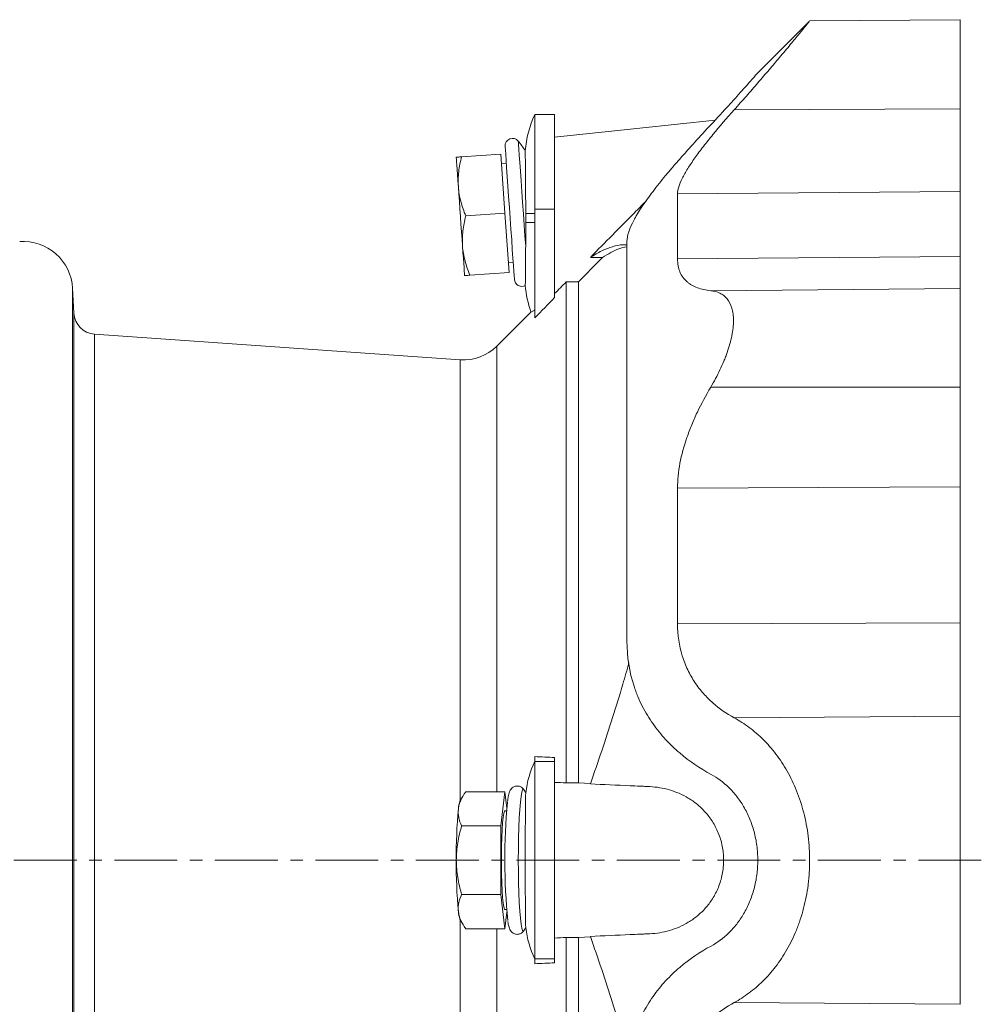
# Model space of a CAD drawing. Header units: millimetres. Extents: x 15 to 811, y -115 to 711.
# Tile 3 of 7: x 188 to 383, y 36 to 235. Entities that reach past the tile are written whole.
import ezdxf

# ---------------------------------------------------------------- set-up
doc = ezdxf.new("R2010")
doc.units = ezdxf.units.MM
doc.linetypes.add('CENTERX2', pattern=[20.32, 12.7, -2.54, 2.54, -2.54])
doc.layers.add('FORMAT', color=7, linetype='Continuous')

msp = doc.modelspace()

# ---------------------------------------------------------------- linework, layer by layer
at = {"color": 7, "linetype": 'Continuous', "lineweight": 15}
for p, q in [((348.05, 234.49), (337.63, 224.08)), ((378.55, 234.82), (348.06, 234.56)), ((296.55, 215.63), (292.55, 215.63)), ((292.55, 196.5), (292.55, 215.63)), ((296.55, 196.5), (296.55, 215.63)), ((285.66, 207.64), (277.75, 207.09)), ((285.66, 207.64), (286.49, 195.67)), ((286.79, 205.72), (285.79, 205.65)), ((286.49, 195.67), (278.58, 195.12)), ((286.49, 195.67), (287.33, 183.7)), ((292.55, 174.51), (292.55, 196.5)), ((296.55, 178.62), (296.55, 196.5)), ((287.19, 185.69), (288.19, 185.76)), ((303.78, 186.75), (306.25, 186.74)), ((287.33, 183.7), (279.42, 183.15)), ((298.89, 80.46), (298.89, 181.79)), ((298.89, 181.79), (301.36, 181.79)), ((301.36, 80.46), (301.36, 181.79)), ((199.35, 175.46), (199.09, 180.49)), ((291.8, 175.74), (284.86, 168.8)), ((277.48, 166.04), (203.53, 171.21)), ((292.55, 84.81), (292.55, 85.77)), ((292.55, 44.85), (292.55, 84.81)), ((296.55, 84.81), (296.55, 85.59)), ((296.55, 44.85), (296.55, 84.81)), ((301.36, 80.46), (298.89, 80.46)), ((303.81, 80.35), (301.36, 80.46)), ((278.01, 77.79), (277.41, 76.74)), ((286.49, 78.68), (278.58, 78.68)), ((286.49, 78.68), (285.66, 71.76)), ((286.9, 75.33), (286.49, 78.68)), ((290.33, 79.08), (290.31, 79.12)), ((286.86, 74.83), (286.49, 74.83)), ((285.66, 71.76), (277.75, 71.76)), ((285.66, 71.76), (285.66, 57.9)), ((285.66, 57.9), (277.75, 57.9)), ((285.66, 57.9), (286.49, 50.97)), ((286.49, 54.83), (286.86, 54.83)), ((286.49, 50.97), (286.9, 54.33)), ((277.41, 52.92), (278.02, 51.86)), ((286.49, 50.97), (278.58, 50.97)), ((298.89, 49.19), (301.36, 49.19)), ((298.89, -52.13), (298.89, 49.19)), ((301.36, 49.19), (303.81, 49.3)), ((301.36, -52.13), (301.36, 49.19)), ((292.55, 43.89), (292.55, 44.85)), ((296.55, 44.07), (296.55, 44.85))]:
    msp.add_line(p, q, dxfattribs=at)
at = {"color": 8, "linetype": 'Continuous', "lineweight": 0}
for p, q in [((378.55, 216.78), (332.87, 216.6)), ((378.55, 200.09), (321.41, 199.62)), ((290.72, 195.63), (292.55, 195.63)), ((296.55, 196.5), (292.55, 196.5)), ((290.72, 193.83), (292.55, 193.83)), ((378.55, 186.9), (321.41, 186.48)), ((199.09, 180.49), (199.09, 64.83)), ((378.55, 180.45), (328.11, 180.01)), ((199.35, 64.83), (199.35, 175.46)), ((203.53, 171.21), (203.53, 64.83)), ((284.86, 78.68), (284.86, 168.8)), ((277.48, 76.85), (277.48, 166.04)), ((378.55, 160.51), (328.11, 160.48)), ((378.55, 140.31), (321.41, 140.05)), ((378.55, 112.82), (321.41, 112.65)), ((378.55, 93.98), (332.87, 93.62)), ((296.55, 84.81), (292.55, 84.81)), ((199.09, 64.83), (199.09, -50.84)), ((199.35, -45.81), (199.35, 64.83)), ((203.53, 64.83), (203.53, -41.56)), ((277.48, -36.39), (277.48, 52.8)), ((284.86, -39.15), (284.86, 50.97)), ((296.55, 44.85), (292.55, 44.85)), ((378.55, 35.68), (332.87, 36.04))]:
    msp.add_line(p, q, dxfattribs=at)
at = {"color": 7, "linetype": 'Continuous', "lineweight": 15, "flags": 128}
for points in [[(328.98, 214.48), (313.75, 212.88), (296.55, 211.07)], [(286.55, 209.21), (286.56, 209.02), (286.6, 208.48), (286.66, 207.58), (286.75, 206.37), (286.85, 204.86), (286.97, 203.11), (287.11, 201.15), (287.26, 199.05), (287.41, 196.85), (287.57, 194.63), (287.72, 192.43), (287.87, 190.33), (288, 188.37), (288.13, 186.62), (288.23, 185.11), (288.32, 183.9), (288.38, 183), (288.42, 182.46), (288.43, 182.27)], [(276.68, 207.01), (276.68, 206.91), (276.71, 206.61), (276.74, 206.1), (276.79, 205.41), (276.85, 204.54), (276.92, 203.51), (277, 202.33), (277.1, 201.03)], [(277.1, 201.03), (277.19, 199.62), (277.3, 198.14), (277.4, 196.6), (277.51, 195.04), (277.62, 193.48), (277.73, 191.94), (277.83, 190.46), (277.93, 189.06)], [(277.93, 189.06), (278.02, 187.75), (278.11, 186.58), (278.18, 185.55), (278.24, 184.68), (278.29, 183.98), (278.32, 183.48), (278.34, 183.17), (278.35, 183.07)], [(286.49, 74.83), (286.39, 74.73), (286.26, 74.28), (286.14, 73.49), (286.04, 72.38), (285.94, 71.01), (285.87, 69.41), (285.82, 67.64), (285.8, 65.78), (285.8, 63.88), (285.82, 62.01), (285.87, 60.24), (285.94, 58.65), (286.04, 57.27), (286.14, 56.17), (286.26, 55.38), (286.39, 54.93), (286.49, 54.83)]]:
    msp.add_lwpolyline(points, dxfattribs=at)
at = {"color": 8, "linetype": 'Continuous', "lineweight": 0, "flags": 128}
for points in [[(289.21, 210.26), (289.22, 210.07), (289.26, 209.53), (289.32, 208.64), (289.41, 207.43), (289.51, 205.93), (289.64, 204.17), (289.77, 202.2), (289.92, 200.07), (290.08, 197.84), (290.24, 195.55), (290.4, 193.28), (290.55, 191.08), (290.7, 188.99)], [(290.31, 79.12), (290.24, 79.18), (290.08, 79.06), (289.92, 78.57), (289.77, 77.74), (289.64, 76.58), (289.51, 75.11), (289.41, 73.39), (289.32, 71.45), (289.26, 69.34), (289.22, 67.11), (289.21, 64.83), (289.22, 62.54), (289.26, 60.32), (289.32, 58.21), (289.41, 56.26), (289.51, 54.54), (289.64, 53.08), (289.77, 51.91), (289.92, 51.08), (290.08, 50.59), (290.24, 50.47), (290.31, 50.54)]]:
    msp.add_lwpolyline(points, dxfattribs=at)
at = {"color": 7, "linetype": 'Continuous', "lineweight": 15}
for centre, radius, start, end in [((311.8, 206.63), 21.25, 154.9424, 175.4389), ((288.04, 209.31), 1.5, 39.0063, 184), ((269.76, 194.5), 25.03, 33.5127, 39.0063), ((189.1, 179.97), 10, 3, 94), ((289.93, 182.38), 1.5, 184, 298.2723), ((311.8, 182.83), 21.25, 184.6892, 199.5332), ((203.84, 175.7), 4.5, 183, 266), ((278.14, 175.52), 9.5, 266, 315), ((311.8, 75.83), 21.25, 154.9424, 172.8656), ((269.76, 64.83), 25.03, 33.0796, 34.806), ((281.6, 75.07), 4.5, 158.2884, 178.1299), ((414.55, 64.94), 128.06, 174.802, 185.523), ((377.93, 65.95), 101.26, 174.75, 180.6375), ((377.93, 63.7), 101.26, 179.3625, 185.25), ((281.6, 54.58), 4.5, 181.8701, 201.7116), ((269.76, 64.83), 25.03, 325.194, 326.9164), ((311.8, 53.83), 21.25, 187.1344, 205.0576)]:
    msp.add_arc(centre, radius, start, end, dxfattribs=at)
for points, knots in [([(332.87, 216.6), (333.69, 217.53), (335.34, 219.39), (337.7, 222.11), (339.95, 224.72), (342.18, 227.36), (344.29, 229.88), (346.11, 232.09), (347.41, 233.68), (348.07, 234.5), (348.06, 234.49), (348.06, 234.49)], [0, 0, 0, 0, 0.101138, 0.202256, 0.307235, 0.412179, 0.539193, 0.669478, 0.79667, 0.928713, 1, 1, 1, 1]), ([(378.55, 234.82), (378.55, 234.82), (378.55, 234.69), (378.55, 234.18), (378.55, 233.79), (378.55, 232.8), (378.55, 232.19), (378.55, 230.79), (378.55, 229.99), (378.55, 228.26), (378.55, 227.33), (378.55, 225.36), (378.55, 224.33), (378.55, 222.22), (378.55, 221.14), (378.55, 218.96), (378.55, 217.87), (378.55, 216.78)], [0, 0, 0, 0, 0.125, 0.125, 0.25, 0.25, 0.375, 0.375, 0.5, 0.5, 0.625, 0.625, 0.75, 0.75, 0.875, 0.875, 1, 1, 1, 1]), ([(337.63, 224.08), (337.63, 224.08), (337.57, 224), (337.37, 223.78), (337.3, 223.69), (337.1, 223.47), (336.99, 223.35), (336.62, 222.92), (336.32, 222.58), (335.79, 221.98), (335.6, 221.77), (335.2, 221.32), (334.99, 221.09), (334.34, 220.35), (333.87, 219.83), (333.11, 218.98), (332.85, 218.69), (332.31, 218.1), (332.04, 217.8), (330.65, 216.27), (329.45, 214.97), (328.17, 213.61)], [0, 0, 0, 0, 0.125, 0.125, 0.1875, 0.1875, 0.25, 0.25, 0.375, 0.375, 0.4375, 0.4375, 0.5, 0.5, 0.625, 0.625, 0.6875, 0.6875, 0.75, 0.75, 1, 1, 1, 1]), ([(321.41, 199.62), (321.41, 200.44), (321.74, 201.49), (322.51, 203.03), (322.68, 203.36), (323.05, 204.02), (323.25, 204.36), (323.9, 205.4), (324.38, 206.12), (325.17, 207.24), (325.45, 207.62), (326.03, 208.4), (326.33, 208.79), (327.25, 209.98), (327.89, 210.78), (329.9, 213.22), (331.34, 214.89), (332.87, 216.6)], [0, 0, 0, 0, 0.25, 0.25, 0.3125, 0.3125, 0.375, 0.375, 0.5, 0.5, 0.5625, 0.5625, 0.625, 0.625, 0.75, 0.75, 1, 1, 1, 1]), ([(378.55, 200.09), (378.55, 200.79), (378.55, 201.7), (378.55, 203.88), (378.55, 205.16), (378.55, 208.05), (378.55, 209.65), (378.55, 213.08), (378.55, 214.9), (378.55, 216.78)], [0, 0, 0, 0, 0.25, 0.25, 0.5, 0.5, 0.75, 0.75, 1, 1, 1, 1]), ([(328.17, 213.61), (325.95, 211.23), (323.84, 208.91), (321.36, 206.08), (320.87, 205.52), (319.92, 204.4), (319.45, 203.85), (318.09, 202.2), (317.23, 201.14), (315.66, 199.07), (314.93, 198.07), (313.96, 196.62), (313.66, 196.15), (313.23, 195.46), (313.1, 195.23), (312.84, 194.78), (312.72, 194.56), (311.67, 192.6), (311.17, 191.13), (311.17, 189.96)], [0, 0, 0, 0, 0.25, 0.25, 0.3125, 0.3125, 0.375, 0.375, 0.5, 0.5, 0.625, 0.625, 0.6875, 0.6875, 0.71875, 0.71875, 0.75, 0.75, 1, 1, 1, 1]), ([(290.62, 208.32), (290.62, 208.32), (290.62, 208.39), (290.62, 208.14), (290.63, 207.56), (290.63, 206.58), (290.64, 205.26), (290.65, 203.65), (290.67, 201.77), (290.69, 199.15), (290.71, 197), (290.72, 195.63)], [0, 0, 0, 0, 0.008366, 0.122595, 0.233686, 0.348002, 0.459006, 0.573239, 0.684048, 0.798082, 1, 1, 1, 1]), ([(277.75, 207.09), (277.42, 207.07), (277.15, 207.05), (276.78, 207.02), (276.68, 207.01), (276.68, 207.01)], [0, 0, 0, 0, 0.5, 0.5, 1, 1, 1, 1]), ([(277.1, 201.03), (277.06, 201.54), (277.05, 202.05), (277.08, 203.06), (277.11, 203.57), (277.29, 205.08), (277.49, 206.09), (277.75, 207.09)], [0, 0, 0, 0, 0.25, 0.25, 0.5, 0.5, 1, 1, 1, 1]), ([(278.58, 195.12), (278.19, 196.07), (277.85, 197.04), (277.34, 199.01), (277.17, 200.01), (277.1, 201.03)], [0, 0, 0, 0, 0.5, 0.5, 1, 1, 1, 1]), ([(321.41, 199.62), (321.41, 197.93), (321.41, 195.98), (321.41, 191.58), (321.41, 189.14), (321.41, 186.48)], [0, 0, 0, 0, 0.5, 0.5, 1, 1, 1, 1]), ([(378.55, 200.09), (378.55, 198.39), (378.55, 196.43), (378.55, 192.02), (378.55, 189.57), (378.55, 186.9)], [0, 0, 0, 0, 0.5, 0.5, 1, 1, 1, 1]), ([(303.78, 186.75), (306.75, 189.76), (310.48, 193.54), (314.22, 197.31), (314.97, 198.07)], [0, 0, 0, 0, 0.798711, 1, 1, 1, 1]), ([(277.93, 189.06), (277.9, 189.56), (277.89, 190.08), (277.91, 191.09), (277.95, 191.6), (278.13, 193.11), (278.33, 194.12), (278.58, 195.12)], [0, 0, 0, 0, 0.25, 0.25, 0.5, 0.5, 1, 1, 1, 1]), ([(290.7, 188.99), (290.7, 189.38), (290.7, 189.77), (290.7, 190.56), (290.71, 190.96), (290.71, 192.17), (290.72, 192.99), (290.72, 193.83)], [0, 0, 0, 0, 0.25, 0.25, 0.5, 0.5, 1, 1, 1, 1]), ([(311.04, 189.28), (310.81, 189.29), (309.93, 189.34), (308.28, 188.96), (306.1, 188.15), (304.55, 187.21), (303.78, 186.75)], [0, 0, 0, 0, 0.105503, 0.400141, 0.700068, 1, 1, 1, 1]), ([(311.17, 189.96), (311.17, 188.37), (311.17, 186.52), (311.17, 182.3), (311.17, 179.92), (311.17, 174.67), (311.17, 171.8), (311.17, 165.59), (311.17, 162.25), (311.17, 155.18), (311.17, 151.44), (311.17, 143.65), (311.17, 139.58), (311.17, 131.22), (311.17, 126.92), (311.17, 118.16), (311.17, 113.71), (311.17, 109.22)], [0, 0, 0, 0, 0.125, 0.125, 0.25, 0.25, 0.375, 0.375, 0.5, 0.5, 0.625, 0.625, 0.75, 0.75, 0.875, 0.875, 1, 1, 1, 1]), ([(279.42, 183.15), (279.03, 184.1), (278.69, 185.07), (278.18, 187.04), (278, 188.04), (277.93, 189.06)], [0, 0, 0, 0, 0.5, 0.5, 1, 1, 1, 1]), ([(290.63, 181.09), (290.63, 181.09), (290.63, 181.11), (290.63, 181.6), (290.64, 182.48), (290.65, 183.73), (290.67, 185.32), (290.69, 187.08), (290.69, 188.39), (290.7, 188.99)], [0, 0, 0, 0, 0.112077, 0.266775, 0.417627, 0.573041, 0.720463, 0.872644, 1, 1, 1, 1]), ([(306.25, 186.74), (307.37, 187.43), (309.08, 188.48), (310.63, 188.79), (311.17, 188.91)], [0, 0, 0, 0, 0.652947, 1, 1, 1, 1]), ([(328.11, 180.01), (327.13, 180.11), (326.23, 180.3), (325.01, 180.75), (324.63, 180.93), (324.1, 181.24), (323.92, 181.35), (323.6, 181.58), (323.44, 181.71), (322.69, 182.37), (322.22, 183.02), (321.74, 184.18), (321.62, 184.59), (321.46, 185.49), (321.41, 185.97), (321.41, 186.48)], [0, 0, 0, 0, 0.25, 0.25, 0.375, 0.375, 0.4375, 0.4375, 0.5, 0.5, 0.75, 0.75, 0.875, 0.875, 1, 1, 1, 1]), ([(378.55, 180.45), (378.55, 180.56), (378.55, 180.78), (378.55, 181.45), (378.55, 181.89), (378.55, 182.98), (378.55, 183.63), (378.55, 185.13), (378.55, 185.97), (378.55, 186.9)], [0, 0, 0, 0, 0.25, 0.25, 0.5, 0.5, 0.75, 0.75, 1, 1, 1, 1]), ([(279.42, 183.15), (279.1, 183.12), (278.82, 183.1), (278.45, 183.08), (278.35, 183.07), (278.35, 183.07)], [0, 0, 0, 0, 0.5, 0.5, 1, 1, 1, 1]), ([(328.11, 180.01), (328.79, 179.94), (329.41, 179.78), (330.25, 179.37), (330.51, 179.2), (330.88, 178.91), (331, 178.81), (331.23, 178.58), (331.34, 178.47), (331.84, 177.84), (332.16, 177.23), (332.43, 176.31), (332.48, 176.12), (332.56, 175.73), (332.6, 175.52), (332.68, 174.88), (332.71, 174.44), (332.71, 173.5), (332.69, 173.02), (332.58, 171.99), (332.5, 171.46), (332.17, 169.82), (331.86, 168.69), (331.34, 167.22), (331.24, 166.93), (331.01, 166.34), (330.89, 166.04), (330.53, 165.16), (330.26, 164.57), (329.42, 162.81), (328.79, 161.63), (328.11, 160.48)], [0, 0, 0, 0, 0.125, 0.125, 0.1875, 0.1875, 0.21875, 0.21875, 0.25, 0.25, 0.375, 0.375, 0.40625, 0.40625, 0.4375, 0.4375, 0.5, 0.5, 0.5625, 0.5625, 0.625, 0.625, 0.75, 0.75, 0.78125, 0.78125, 0.8125, 0.8125, 0.875, 0.875, 1, 1, 1, 1]), ([(378.55, 160.51), (378.55, 161.68), (378.55, 162.88), (378.55, 165.3), (378.55, 166.51), (378.55, 168.89), (378.55, 170.05), (378.55, 172.25), (378.55, 173.29), (378.55, 175.18), (378.55, 176.04), (378.55, 177.54), (378.55, 178.18), (378.55, 179.22), (378.55, 179.62), (378.55, 180.2), (378.55, 180.37), (378.55, 180.45)], [0, 0, 0, 0, 0.125, 0.125, 0.25, 0.25, 0.375, 0.375, 0.5, 0.5, 0.625, 0.625, 0.75, 0.75, 0.875, 0.875, 1, 1, 1, 1]), ([(292.55, 176.11), (292.36, 176.01), (291.97, 175.8), (291.77, 175.71), (291.8, 175.73), (291.81, 175.73)], [0, 0, 0, 0, 0.424643, 0.849465, 1, 1, 1, 1]), ([(328.11, 160.48), (327.13, 158.83), (326.23, 157.16), (325.01, 154.61), (324.63, 153.76), (324.1, 152.47), (323.92, 152.03), (323.6, 151.17), (323.44, 150.73), (322.69, 148.55), (322.22, 146.82), (321.74, 144.25), (321.62, 143.4), (321.46, 141.71), (321.41, 140.87), (321.41, 140.05)], [0, 0, 0, 0, 0.25, 0.25, 0.375, 0.375, 0.4375, 0.4375, 0.5, 0.5, 0.75, 0.75, 0.875, 0.875, 1, 1, 1, 1]), ([(378.55, 160.51), (378.55, 158.74), (378.55, 156.98), (378.55, 153.46), (378.55, 151.72), (378.55, 148.31), (378.55, 146.63), (378.55, 143.39), (378.55, 141.82), (378.55, 140.31)], [0, 0, 0, 0, 0.25, 0.25, 0.5, 0.5, 0.75, 0.75, 1, 1, 1, 1]), ([(321.41, 112.65), (321.41, 117.42), (321.41, 122.12), (321.41, 131.28), (321.41, 135.74), (321.41, 140.05)], [0, 0, 0, 0, 0.5, 0.5, 1, 1, 1, 1]), ([(378.55, 112.82), (378.55, 117.61), (378.55, 122.32), (378.55, 131.51), (378.55, 135.99), (378.55, 140.31)], [0, 0, 0, 0, 0.5, 0.5, 1, 1, 1, 1]), ([(321.41, 112.65), (321.41, 110.34), (321.74, 108.19), (322.51, 105.69), (322.68, 105.2), (323.05, 104.24), (323.25, 103.78), (323.9, 102.43), (324.38, 101.58), (325.17, 100.39), (325.45, 100.01), (326.03, 99.26), (326.33, 98.9), (327.25, 97.86), (327.89, 97.22), (329.9, 95.45), (331.34, 94.46), (332.87, 93.62)], [0, 0, 0, 0, 0.25, 0.25, 0.3125, 0.3125, 0.375, 0.375, 0.5, 0.5, 0.5625, 0.5625, 0.625, 0.625, 0.75, 0.75, 1, 1, 1, 1]), ([(378.55, 112.82), (378.55, 110.84), (378.55, 108.89), (378.55, 105.18), (378.55, 103.4), (378.55, 100.15), (378.55, 98.66), (378.55, 96.04), (378.55, 94.91), (378.55, 93.98)], [0, 0, 0, 0, 0.25, 0.25, 0.5, 0.5, 0.75, 0.75, 1, 1, 1, 1]), ([(328.17, 82.19), (325.95, 83.4), (323.84, 84.82), (321.36, 86.93), (320.87, 87.37), (319.92, 88.28), (319.45, 88.76), (318.09, 90.24), (317.23, 91.29), (315.66, 93.52), (314.93, 94.71), (313.96, 96.62), (313.66, 97.27), (313.23, 98.29), (313.1, 98.64), (312.84, 99.33), (312.72, 99.69), (311.67, 102.88), (311.17, 105.93), (311.17, 109.22)], [0, 0, 0, 0, 0.25, 0.25, 0.3125, 0.3125, 0.375, 0.375, 0.5, 0.5, 0.625, 0.625, 0.6875, 0.6875, 0.71875, 0.71875, 0.75, 0.75, 1, 1, 1, 1]), ([(311.59, 104.72), (311.18, 103.28), (310.12, 99.58), (308.28, 93.63), (306.1, 86.89), (304.55, 82.46), (303.78, 80.24)], [0, 0, 0, 0, 0.17352, 0.445754, 0.722875, 1, 1, 1, 1]), ([(332.87, 36.04), (333.9, 36.6), (334.91, 37.25), (336.84, 38.69), (337.77, 39.49), (339.56, 41.25), (340.42, 42.22), (341.64, 43.82), (342.04, 44.38), (342.81, 45.53), (343.18, 46.13), (344.23, 47.98), (344.86, 49.29), (345.57, 51.03), (345.71, 51.39), (345.97, 52.11), (346.1, 52.48), (346.47, 53.58), (346.69, 54.33), (347.28, 56.61), (347.59, 58.18), (347.85, 60.2), (347.89, 60.61), (347.97, 61.43), (348.01, 61.84), (348.09, 63.09), (348.11, 63.92), (348.12, 66.39), (348.02, 68.03), (347.72, 70.47), (347.59, 71.29), (347.29, 72.88), (347.12, 73.66), (346.72, 75.19), (346.5, 75.94), (346.02, 77.41), (345.76, 78.14), (344.91, 80.26), (344.28, 81.58), (343.23, 83.44), (342.86, 84.03), (342.1, 85.2), (341.7, 85.76), (340.47, 87.37), (339.61, 88.34), (337.81, 90.13), (336.87, 90.94), (334.92, 92.39), (333.91, 93.05), (332.87, 93.62)], [0, 0, 0, 0, 0.0625, 0.0625, 0.125, 0.125, 0.1875, 0.1875, 0.21875, 0.21875, 0.25, 0.25, 0.3125, 0.3125, 0.328125, 0.328125, 0.34375, 0.34375, 0.375, 0.375, 0.4375, 0.4375, 0.453125, 0.453125, 0.46875, 0.46875, 0.5, 0.5, 0.5625, 0.5625, 0.59375, 0.59375, 0.625, 0.625, 0.65625, 0.65625, 0.6875, 0.6875, 0.75, 0.75, 0.78125, 0.78125, 0.8125, 0.8125, 0.875, 0.875, 0.9375, 0.9375, 1, 1, 1, 1]), ([(378.55, 93.98), (378.55, 93.43), (378.55, 92.81), (378.55, 91.39), (378.55, 90.6), (378.55, 88.81), (378.55, 87.83), (378.55, 85.66), (378.55, 84.49), (378.55, 81.96), (378.55, 80.6), (378.55, 77.74), (378.55, 76.23), (378.55, 73.11), (378.55, 71.49), (378.55, 68.19), (378.55, 66.51), (378.55, 63.15), (378.55, 61.47), (378.55, 58.17), (378.55, 56.55), (378.55, 53.42), (378.55, 51.91), (378.55, 49.05), (378.55, 47.7), (378.55, 45.17), (378.55, 43.99), (378.55, 41.83), (378.55, 40.84), (378.55, 39.06), (378.55, 38.26), (378.55, 36.84), (378.55, 36.22), (378.55, 35.68)], [0, 0, 0, 0, 0.0625, 0.0625, 0.125, 0.125, 0.1875, 0.1875, 0.25, 0.25, 0.3125, 0.3125, 0.375, 0.375, 0.4375, 0.4375, 0.5, 0.5, 0.5625, 0.5625, 0.625, 0.625, 0.6875, 0.6875, 0.75, 0.75, 0.8125, 0.8125, 0.875, 0.875, 0.9375, 0.9375, 1, 1, 1, 1]), ([(337.63, 64.83), (337.63, 65.83), (337.57, 66.81), (337.37, 68.27), (337.3, 68.75), (337.1, 69.7), (336.99, 70.18), (336.62, 71.56), (336.32, 72.43), (335.79, 73.69), (335.6, 74.1), (335.2, 74.9), (334.99, 75.29), (334.34, 76.4), (333.87, 77.09), (333.11, 78.06), (332.85, 78.37), (332.31, 78.97), (332.04, 79.25), (330.65, 80.61), (329.45, 81.49), (328.17, 82.19)], [0, 0, 0, 0, 0.125, 0.125, 0.1875, 0.1875, 0.25, 0.25, 0.375, 0.375, 0.4375, 0.4375, 0.5, 0.5, 0.625, 0.625, 0.6875, 0.6875, 0.75, 0.75, 1, 1, 1, 1]), ([(290.38, 78.98), (290.36, 79.03), (290.28, 79.18), (289.99, 79.51), (289.44, 79.81), (288.76, 79.86), (288.16, 79.63), (287.77, 79.29), (287.54, 78.95), (287.39, 78.59), (287.27, 78.2), (287.2, 77.82), (287.17, 77.61)], [0, 0, 0, 0, 0.047049, 0.134492, 0.224841, 0.317658, 0.406778, 0.485365, 0.568892, 0.671158, 0.823251, 1, 1, 1, 1]), ([(303.78, 49.41), (306.45, 49.53), (309.13, 49.65), (312.48, 49.8), (313.48, 49.84), (314.49, 49.89), (315.16, 49.92), (315.49, 49.93), (317.17, 50.02), (318.48, 50.23), (320.42, 50.8), (321.07, 51.03), (322.34, 51.58), (322.97, 51.9), (324.19, 52.64), (324.79, 53.05), (325.94, 54), (326.5, 54.53), (327.54, 55.69), (328.02, 56.33), (328.69, 57.38), (328.91, 57.76), (329.3, 58.53), (329.49, 58.92), (329.82, 59.75), (329.97, 60.18), (330.24, 61.06), (330.35, 61.52), (330.63, 62.91), (330.72, 63.85), (330.72, 65.07), (330.71, 65.31), (330.69, 65.8), (330.67, 66.04), (330.6, 66.75), (330.53, 67.22), (330.35, 68.15), (330.23, 68.61), (329.97, 69.49), (329.81, 69.92), (329.48, 70.75), (329.29, 71.15), (328.89, 71.92), (328.68, 72.29), (328.02, 73.34), (327.53, 73.98), (326.74, 74.85), (326.47, 75.13), (325.92, 75.66), (325.64, 75.91), (324.78, 76.61), (324.19, 77.02), (322.97, 77.75), (322.34, 78.07), (321.06, 78.63), (320.42, 78.86), (318.47, 79.42), (317.15, 79.64), (315.48, 79.72), (315.14, 79.74), (314.47, 79.77), (313.47, 79.81), (309.79, 79.98), (306.45, 80.13), (303.78, 80.24)], [0, 0, 0, 0, 0.125, 0.125, 0.15625, 0.171875, 0.171875, 0.1875, 0.1875, 0.25, 0.25, 0.28125, 0.28125, 0.3125, 0.3125, 0.34375, 0.34375, 0.375, 0.375, 0.40625, 0.40625, 0.421875, 0.421875, 0.4375, 0.4375, 0.453125, 0.453125, 0.46875, 0.46875, 0.5, 0.5, 0.507812, 0.507812, 0.515625, 0.515625, 0.53125, 0.53125, 0.546875, 0.546875, 0.5625, 0.5625, 0.578125, 0.578125, 0.59375, 0.59375, 0.625, 0.625, 0.640625, 0.640625, 0.65625, 0.65625, 0.6875, 0.6875, 0.71875, 0.71875, 0.75, 0.75, 0.8125, 0.8125, 0.828125, 0.828125, 0.84375, 0.875, 1, 1, 1, 1]), ([(277.1, 75.22), (277.13, 75.51), (277.19, 75.81), (277.36, 76.39), (277.47, 76.68), (277.85, 77.55), (278.19, 78.12), (278.58, 78.68)], [0, 0, 0, 0, 0.25, 0.25, 0.5, 0.5, 1, 1, 1, 1]), ([(290.72, 78.47), (290.71, 78.41), (290.7, 78.27), (290.69, 77.94), (290.69, 77.81), (290.68, 77.52), (290.68, 77.35), (290.67, 76.8), (290.67, 76.36), (290.66, 75.6), (290.66, 75.34), (290.65, 74.76), (290.65, 74.46), (290.64, 73.52), (290.64, 72.85), (290.63, 71.76), (290.63, 71.39), (290.63, 70.62), (290.63, 70.23), (290.63, 69.04), (290.62, 68.23), (290.62, 66.96), (290.62, 66.53), (290.62, 65.68), (290.62, 65.25), (290.62, 63.98), (290.62, 63.13), (290.62, 61.43), (290.63, 60.61), (290.63, 59.43), (290.63, 59.04), (290.63, 58.27), (290.63, 57.9), (290.64, 56.81), (290.64, 56.13), (290.65, 55.2), (290.65, 54.9), (290.66, 54.33), (290.66, 54.05), (290.67, 53.3), (290.67, 52.86), (290.68, 52.31), (290.68, 52.14), (290.69, 51.84), (290.69, 51.71), (290.7, 51.39), (290.71, 51.25), (290.72, 51.19)], [0, 0, 0, 0, 0.0625, 0.0625, 0.09375, 0.09375, 0.125, 0.125, 0.1875, 0.1875, 0.21875, 0.21875, 0.25, 0.25, 0.3125, 0.3125, 0.34375, 0.34375, 0.375, 0.375, 0.4375, 0.4375, 0.46875, 0.46875, 0.5, 0.5, 0.5625, 0.5625, 0.625, 0.625, 0.65625, 0.65625, 0.6875, 0.6875, 0.75, 0.75, 0.78125, 0.78125, 0.8125, 0.8125, 0.875, 0.875, 0.90625, 0.90625, 0.9375, 0.9375, 1, 1, 1, 1]), ([(287.17, 77.61), (287.15, 77.51), (287.09, 77.26), (287.05, 76.9), (287.03, 76.69)], [0, 0, 0, 0, 0.395704, 1, 1, 1, 1]), ([(277.75, 71.76), (277.49, 72.32), (277.29, 72.89), (277.06, 74.05), (277.02, 74.63), (277.1, 75.22)], [0, 0, 0, 0, 0.5, 0.5, 1, 1, 1, 1]), ([(276.68, 64.83), (276.68, 65.41), (276.7, 66), (276.8, 67.18), (276.87, 67.76), (277.15, 69.5), (277.42, 70.63), (277.75, 71.76)], [0, 0, 0, 0, 0.25, 0.25, 0.5, 0.5, 1, 1, 1, 1]), ([(277.75, 57.9), (277.42, 59.03), (277.15, 60.18), (276.78, 62.49), (276.68, 63.66), (276.68, 64.83)], [0, 0, 0, 0, 0.5, 0.5, 1, 1, 1, 1]), ([(337.63, 64.83), (337.63, 63.82), (337.57, 62.84), (337.37, 61.39), (337.3, 60.91), (337.1, 59.95), (336.99, 59.48), (336.62, 58.1), (336.32, 57.22), (335.79, 55.96), (335.6, 55.55), (335.2, 54.75), (334.99, 54.37), (334.34, 53.25), (333.87, 52.56), (333.11, 51.59), (332.85, 51.28), (332.31, 50.68), (332.04, 50.4), (330.65, 49.04), (329.45, 48.17), (328.17, 47.46)], [0, 0, 0, 0, 0.125, 0.125, 0.1875, 0.1875, 0.25, 0.25, 0.375, 0.375, 0.4375, 0.4375, 0.5, 0.5, 0.625, 0.625, 0.6875, 0.6875, 0.75, 0.75, 1, 1, 1, 1]), ([(277.1, 54.43), (277.06, 54.73), (277.05, 55.02), (277.08, 55.61), (277.11, 55.9), (277.29, 56.76), (277.49, 57.33), (277.75, 57.9)], [0, 0, 0, 0, 0.25, 0.25, 0.5, 0.5, 1, 1, 1, 1]), ([(278.58, 50.97), (278.19, 51.54), (277.85, 52.11), (277.34, 53.26), (277.17, 53.84), (277.1, 54.43)], [0, 0, 0, 0, 0.5, 0.5, 1, 1, 1, 1]), ([(287.11, 52.41), (287.12, 52.31), (287.18, 51.84), (287.29, 51.38), (287.46, 50.87), (287.71, 50.43), (288.16, 50.01), (288.79, 49.79), (289.46, 49.86), (289.97, 50.14), (290.23, 50.4), (290.29, 50.52), (290.31, 50.55)], [0, 0, 0, 0, 0.064649, 0.314663, 0.462955, 0.571286, 0.654162, 0.740528, 0.827628, 0.905982, 0.980265, 1, 1, 1, 1]), ([(311.59, 24.94), (311.18, 26.38), (310.12, 30.07), (308.28, 36.02), (306.1, 42.77), (304.55, 47.2), (303.78, 49.41)], [0, 0, 0, 0, 0.17352, 0.445754, 0.722875, 1, 1, 1, 1]), ([(328.17, 47.46), (325.95, 46.26), (323.84, 44.84), (321.36, 42.72), (320.87, 42.29), (319.92, 41.37), (319.45, 40.89), (318.09, 39.42), (317.23, 38.37), (315.66, 36.13), (314.93, 34.94), (313.96, 33.04), (313.66, 32.38), (313.23, 31.36), (313.1, 31.02), (312.84, 30.32), (312.72, 29.97), (311.67, 26.77), (311.17, 23.72), (311.17, 20.43)], [0, 0, 0, 0, 0.25, 0.25, 0.3125, 0.3125, 0.375, 0.375, 0.5, 0.5, 0.625, 0.625, 0.6875, 0.6875, 0.71875, 0.71875, 0.75, 0.75, 1, 1, 1, 1]), ([(321.41, 17), (321.41, 19.32), (321.74, 21.46), (322.51, 23.97), (322.68, 24.46), (323.05, 25.42), (323.25, 25.88), (323.9, 27.23), (324.38, 28.07), (325.17, 29.26), (325.45, 29.64), (326.03, 30.39), (326.33, 30.75), (327.25, 31.79), (327.89, 32.43), (329.9, 34.2), (331.34, 35.2), (332.87, 36.04)], [0, 0, 0, 0, 0.25, 0.25, 0.3125, 0.3125, 0.375, 0.375, 0.5, 0.5, 0.5625, 0.5625, 0.625, 0.625, 0.75, 0.75, 1, 1, 1, 1])]:
    msp.add_open_spline(points, degree=3, knots=knots, dxfattribs=at)
for points in [[(290.72, 193.83), (290.72, 194.43), (290.72, 195.03), (290.72, 195.63)], [(301.36, 181.79), (302.99, 183.44), (304.62, 185.09), (306.25, 186.74)], [(296.55, 179.42), (297.33, 180.21), (298.11, 181), (298.89, 181.79)], [(292.55, 174.51), (293.89, 175.88), (295.22, 177.25), (296.55, 178.62)], [(296.55, 85.59), (295.22, 85.65), (293.89, 85.71), (292.55, 85.77)], [(298.89, 80.46), (298.11, 80.5), (297.33, 80.53), (296.55, 80.57)], [(296.55, 49.08), (297.33, 49.12), (298.11, 49.15), (298.89, 49.19)], [(292.55, 43.89), (293.89, 43.95), (295.22, 44.01), (296.55, 44.07)]]:
    msp.add_open_spline(points, degree=3, dxfattribs=at)
at = {"layer": 'FORMAT', "linetype": 'CENTERX2', "lineweight": 0}
msp.add_line((382.82, 64.83), (16.42, 64.83), dxfattribs=at)

doc.saveas('drawing.dxf')
